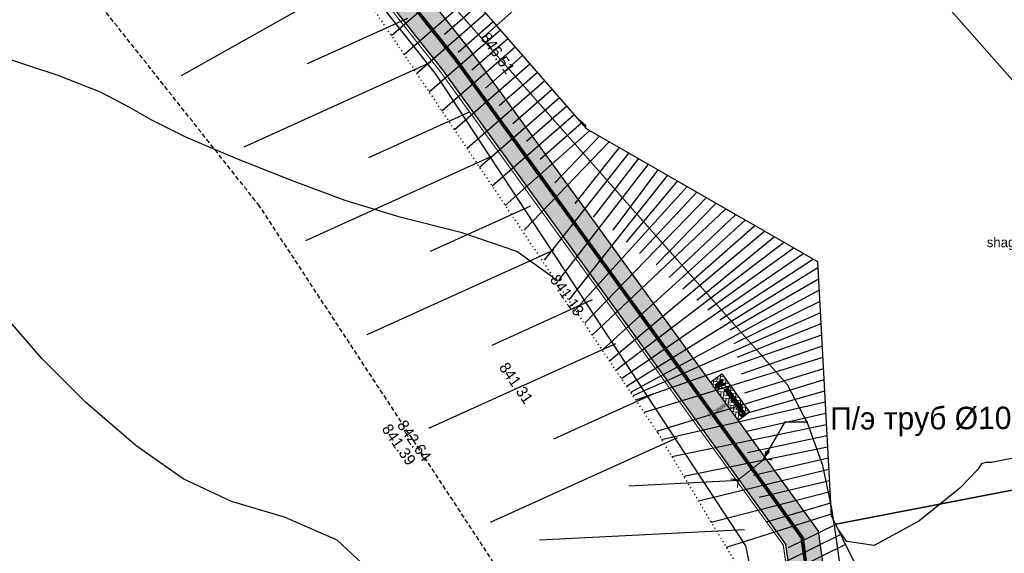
# Model space of a CAD drawing. Header units: millimetres. Extents: x 405709 to 406552, y 4254722 to 4255885.
# Tile 36 of 48: x 406001 to 406089, y 4255400 to 4255448. Entities that reach past the tile are written whole.
import ezdxf
from ezdxf import colors
from ezdxf.entities.mleader import LeaderData, LeaderLine
from ezdxf.math import Vec2, Vec3

# ---------------------------------------------------------------- set-up
doc = ezdxf.new("R2010")
doc.units = ezdxf.units.MM
doc.header["$LTSCALE"] = 0.5
for name, pattern in [('ACAD_ISO09W100', [45, 24, -3, 6, -3, 6, -3]), ('CONTI', [0]), ('Контура низ откосов  Штриховая 0.1-0.5 - - - - - - -', [0.6, 0.1, -0.5]), ('Штриховая 1 к 2', [3, 2, -1])]:
    doc.linetypes.add(name, pattern=pattern)
for name, color, linetype in [('(007) Здания', 7, 'Continuous'), ('(028) Гидротехн.', 7, 'Continuous'), ('(031) Горизонтали', 42, 'Continuous'), ('(037) Контуры', 7, 'Continuous'), ('PI_OTDEFAULT', 172, 'CONTI'), ('PLEPO', 8, 'Continuous')]:
    doc.layers.add(name, color=color, linetype=linetype)
doc.layers.add('.', color=7, linetype='Continuous', lineweight=15)
doc.layers.add('OBORUDOVANIE', color=251, linetype='Continuous', lineweight=5)
doc.styles.add('BM-431', font='txt')
doc.styles.add('IndorSoft_Drafting_type_A_00CC', font='IndorSoftDraftingTypeA.ttf', dxfattribs={"height": 0.2})
doc.linetypes.add('ограждение2', pattern='A,6.35,-2.54,[132,ltypeshp.shx,S=2.54,R=0,X=-2.54,Y=0],-2.54,25.4', length=36.83)

# ---------------------------------------------------------------- blocks, each defined once
blk = doc.blocks.new('*U24')
at = {"layer": '(028) Гидротехн.', "color": 5, "ltscale": 10}
for points in [[(1.848, -0.175), (4.679, 17.888)], [(6.258, -0.6), (7.779, 9.103)]]:
    blk.add_lwpolyline(points, dxfattribs=at)
blk = doc.blocks.new('*U25')
at = {"color": 0, "linetype": 'ByBlock', "lineweight": -2, "transparency": 16777216}
for p, rotation in [((406032.318, 4255450.373), 128.3704869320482), ((406038.476, 4255442.497), 123.2902412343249), ((406043.965, 4255434.138), 123.2902412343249), ((406049.453, 4255425.779), 123.2902412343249), ((406054.942, 4255417.42), 123.2902412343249), ((406060.431, 4255409.061), 123.2902412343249), ((406065.771, 4255400.64), 101.808184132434)]:
    blk.add_blockref('*U24', p, dxfattribs=dict(at, rotation=rotation))
blk = doc.blocks.new('вааоолшаеолеашл')
at = {"color": 5, "const_width": 0.1}
for points in [[(405817.731, 4255730.33), (405817.24, 4255729.839), (405816.75, 4255730.33)], [(405817.24, 4255729.839), (405817.24, 4255726.839)], [(405817.731, 4255726.348), (405817.24, 4255726.839), (405816.75, 4255726.348)]]:
    blk.add_lwpolyline(points, dxfattribs=at)
blk = doc.blocks.new('парпорпо')
at = {"layer": 'PLEPO', "color": 0}
for p, q in [((13253, -118, -454), (13733, -118, -454)), ((13253, -144, -454), (13624, -144, -454)), ((13253, -690, -454), (13647, -690, -454)), ((13253, -715, -454), (13812, -715, -454)), ((13285, -99, -454), (13780, -99, -454)), ((13285, -734, -454), (13780, -734, -454)), ((13331, -161, -454), (13331, -192, -454)), ((13331, -161, -454), (13444, -161, -454)), ((13331, -192, -454), (13444, -192, -454)), ((13331, -673, -454), (13331, -641, -454)), ((13331, -641, -454), (13444, -641, -454)), ((13331, -673, -454), (13444, -673, -454)), ((13444, -161, -454), (13444, -192, -454)), ((13444, -164, -454), (13589, -164, -454)), ((13444, -189, -454), (13565, -189, -454)), ((13444, -673, -454), (13444, -641, -454)), ((13444, -645, -454), (13567, -645, -454)), ((13444, -670, -454), (13603, -670, -454)), ((13477, -189, -454), (13457, -420, -454)), ((13457, -420, -454), (13477, -645, -454)), ((13507, -144, -454), (13507, -164, -454)), ((13507, -670, -454), (13507, -690, -454)), ((13532, -144, -454), (13532, -164, -454)), ((13532, -670, -454), (13532, -690, -454)), ((13555, -189, -454), (13554, -202, -454)), ((13554, -636, -454), (13555, -645, -454)), ((13610, -676, -454), (13611, -676, -454)), ((13610, -676, -454), (13610, -676, -454)), ((13684, -202, -454), (13916, -202, -454)), ((13707, -632, -454), (13916, -632, -454)), ((13813, -157, -454), (13916, -157, -454)), ((13862, -676, -454), (13916, -676, -454)), ((13916, -157, -454), (13916, -202, -454)), ((13916, -164, -454), (14315, -164, -454)), ((13916, -189, -454), (14234, -189, -454)), ((13916, -676, -454), (13916, -632, -454)), ((13916, -645, -454), (14234, -645, -454)), ((13916, -670, -454), (14315, -670, -454)), ((13997, -362, -454), (13997, -362, -454)), ((13997, -362, -454), (13999, -472, -454)), ((14003, -189, -454), (14001, -250, -454)), ((14001, -561, -454), (14003, -645, -454)), ((14236, -189, -454), (14236, -255, -454)), ((14236, -334, -454), (14236, -352, -454)), ((14236, -352, -454), (14363, -352, -454)), ((14236, -496, -454), (14236, -482, -454)), ((14236, -482, -454), (14363, -482, -454)), ((14236, -645, -454), (14236, -567, -454)), ((14313, -189, -454), (14361, -189, -454)), ((14313, -645, -454), (14361, -645, -454)), ((14315, -164, -454), (14315, -189, -454)), ((14315, -670, -454), (14315, -645, -454)), ((14361, -189, -454), (14361, -259, -454)), ((14361, -328, -454), (14361, -352, -454)), ((14361, -501, -454), (14361, -482, -454)), ((14361, -645, -454), (14361, -573, -454))]:
    blk.add_line(p, q, dxfattribs=at)
at = {"layer": 'PLEPO', "color": 0, "elevation": -454}
blk.add_lwpolyline([(13477, -291), (13475, -541), (13500, -589), (13541, -627), (13595, -664), (13621, -684), (13669, -695), (13747, -701), (13795, -712), (13836, -724), (13873, -710), (13881, -695), (13853, -667), (13827, -658), (13778, -661), (13730, -647), (13689, -621), (13667, -598), (13724, -592), (13775, -584), (13859, -575), (13936, -569), (13956, -558), (14028, -564), (14096, -566), (14191, -569), (14262, -566), (14300, -555), (14328, -569), (14349, -575), (14395, -569), (14418, -538), (14420, -515), (14406, -501), (14349, -501), (14305, -503), (14274, -506), (14211, -489), (14131, -478), (14030, -480), (13979, -466), (13919, -449), (13804, -417), (13910, -397), (14002, -360), (14045, -352), (14139, -357), (14257, -329), (14305, -329), (14337, -334), (14372, -326), (14412, -309), (14412, -289), (14389, -260), (14303, -257), (14251, -263), (14245, -254), (14176, -257), (14099, -254), (14065, -248), (14019, -257), (13956, -231), (13876, -231), (13798, -234), (13735, -234), (13687, -237), (13672, -223), (13695, -183), (13750, -165), (13818, -157), (13876, -151), (13876, -128), (13853, -114), (13827, -97), (13787, -94), (13724, -122), (13652, -128), (13586, -165), (13515, -246), (13500, -263)], close=True, dxfattribs=at)
for points in [[(13563, -346), (13532, -354), (13500, -383), (13486, -426), (13515, -466), (13543, -483), (13569, -489), (13586, -503), (13621, -498), (13638, -492), (13661, -486), (13692, -480), (13707, -463), (13718, -435), (13724, -426), (13744, -415), (13721, -403), (13721, -380), (13707, -363), (13672, -352), (13644, -349), (13632, -349), (13621, -334), (13575, -331), (13572, -340)], [(13721, -460), (13712, -509), (13678, -564), (13632, -595)], [(13672, -263), (13692, -286), (13707, -317), (13724, -349), (13724, -380)]]:
    blk.add_lwpolyline(points, dxfattribs=at)
at = {"layer": 'PLEPO', "color": 0}
for centre in [(13253, -131, -454), (13253, -703, -454)]:
    blk.add_arc(centre, 12.7, 90, 270, dxfattribs=at)
blk = doc.blocks.new('апрапр')
at = {"layer": 'OBORUDOVANIE', "color": 168, "lineweight": 5}
for p, q in [((-342350, 27223), (-335150, 27223)), ((-342350, 26803), (-335150, 26803)), ((-342350, 26683), (-335150, 26683)), ((-342350, 26263), (-335150, 26263)), ((-342350, 26143), (-335150, 26143)), ((-342350, 25723), (-335150, 25723)), ((-342350, 25603), (-335150, 25603)), ((-327650, 27223), (-334850, 27223)), ((-327650, 26803), (-334850, 26803)), ((-327650, 26683), (-334850, 26683)), ((-327650, 26263), (-334850, 26263)), ((-327650, 26143), (-334850, 26143)), ((-327650, 25723), (-334850, 25723)), ((-327650, 25603), (-334850, 25603)), ((-342350, 25183), (-335150, 25183)), ((-342350, 25063), (-335150, 25063)), ((-342350, 24643), (-335150, 24643)), ((-327650, 25183), (-334850, 25183)), ((-327650, 25063), (-334850, 25063)), ((-327650, 24643), (-334850, 24643))]:
    blk.add_line(p, q, dxfattribs=at)
for points in [[(-342650, 27523), (-342680, 27523, 0.4142136), (-342800, 27403), (-342800, 24463, 0.4142136), (-342680, 24343), (-342650, 24343)], [(-342200, 27223), (-342200, 27403, 0.4142136), (-342320, 27523), (-342350, 27523)], [(-335150, 27523), (-335180, 27523, 0.4142136), (-335300, 27403), (-335300, 27223)], [(-334700, 27223), (-334700, 27403, 0.4142136), (-334820, 27523), (-334850, 27523)], [(-327650, 27523), (-327680, 27523, 0.4142136), (-327800, 27403), (-327800, 27223)], [(-327350, 24343), (-327320, 24343, 0.4142136), (-327200, 24463), (-327200, 27403, 0.4142136), (-327320, 27523), (-327350, 27523)], [(-342350, 24343), (-342320, 24343, 0.4142136), (-342200, 24463), (-342200, 24643)], [(-335300, 24643), (-335300, 24463, 0.4142136), (-335180, 24343), (-335150, 24343)], [(-334850, 24343), (-334820, 24343, 0.4142136), (-334700, 24463), (-334700, 24643)], [(-327800, 24643), (-327800, 24463, 0.4142136), (-327680, 24343), (-327650, 24343)]]:
    blk.add_lwpolyline(points, format="xyb", dxfattribs=at)
at = {"layer": 'OBORUDOVANIE', "color": 5, "lineweight": 15}
for points in [[(-342650, 27708), (-342650, 24158)], [(-342350, 24158), (-342350, 27708)], [(-335150, 27708), (-335150, 24158)], [(-334850, 24158), (-334850, 27708)], [(-327650, 27708), (-327650, 24158)], [(-327350, 24158), (-327350, 27708)]]:
    blk.add_lwpolyline(points, dxfattribs=at)
at = {"layer": 'OBORUDOVANIE', "color": 168, "lineweight": 5}
for points in [[(-342200, 26683), (-342200, 26803)], [(-342200, 26143), (-342200, 26263)], [(-342200, 25603), (-342200, 25723)], [(-335300, 26803), (-335300, 26683)], [(-335300, 26263), (-335300, 26143)], [(-335300, 25723), (-335300, 25603)], [(-334700, 26683), (-334700, 26803)], [(-334700, 26143), (-334700, 26263)], [(-334700, 25603), (-334700, 25723)], [(-327800, 26803), (-327800, 26683)], [(-327800, 26263), (-327800, 26143)], [(-327800, 25723), (-327800, 25603)], [(-342200, 25063), (-342200, 25183)], [(-335300, 25183), (-335300, 25063)], [(-334700, 25063), (-334700, 25183)], [(-327800, 25183), (-327800, 25063)]]:
    blk.add_lwpolyline(points, dxfattribs=at)
at = {"layer": 'OBORUDOVANIE', "color": 5, "lineweight": 15}
for centre, start, end in [((-342500, 27708), 0, 180), ((-335000, 27708), 0, 180), ((-327500, 27708), 0, 180), ((-342500, 24158), 180, 0), ((-335000, 24158), 180, 0), ((-327500, 24158), 180, 0)]:
    blk.add_arc(centre, 150, start, end, dxfattribs=at)
blk = doc.blocks.new('4')
at = {"color": 41, "true_color": 0xffd966, "const_width": 0.1}
blk.add_lwpolyline([(29483.69, 3308.67), (29483.69, 3311.67), (29480.69, 3311.67), (29480.69, 3308.67)], close=True, dxfattribs=at)
at = {"color": 41, "true_color": 0xffd966, "const_width": 0.05}
for points in [[(29481.04, 3311.42, 1), (29480.84, 3311.42, 1)], [(29480.94, 3310.7, 1), (29480.94, 3310.9, 1)], [(29480.94, 3310.07, 1), (29480.94, 3310.27, 1)], [(29480.94, 3309.45, 1), (29480.94, 3309.65, 1)], [(29480.94, 3308.82, 1), (29480.94, 3309.02, 1)], [(29481.67, 3311.42, 1), (29481.47, 3311.42, 1)], [(29481.57, 3310.7, 1), (29481.57, 3310.9, 1)], [(29481.57, 3310.07, 1), (29481.57, 3310.27, 1)], [(29481.57, 3309.45, 1), (29481.57, 3309.65, 1)], [(29481.57, 3308.82, 1), (29481.57, 3309.02, 1)], [(29482.29, 3311.42, 1), (29482.09, 3311.42, 1)], [(29482.19, 3310.7, 1), (29482.19, 3310.9, 1)], [(29482.19, 3310.07, 1), (29482.19, 3310.27, 1)], [(29482.19, 3309.45, 1), (29482.19, 3309.65, 1)], [(29482.19, 3308.82, 1), (29482.19, 3309.02, 1)], [(29482.92, 3311.42, 1), (29482.72, 3311.42, 1)], [(29482.82, 3310.7, 1), (29482.82, 3310.9, 1)], [(29482.82, 3310.07, 1), (29482.82, 3310.27, 1)], [(29482.82, 3309.45, 1), (29482.82, 3309.65, 1)], [(29482.82, 3308.82, 1), (29482.82, 3309.02, 1)], [(29483.54, 3311.42, 1), (29483.34, 3311.42, 1)], [(29483.44, 3310.7, 1), (29483.44, 3310.9, 1)], [(29483.44, 3310.07, 1), (29483.44, 3310.27, 1)], [(29483.44, 3309.45, 1), (29483.44, 3309.65, 1)], [(29483.44, 3308.82, 1), (29483.44, 3309.02, 1)]]:
    blk.add_lwpolyline(points, format="xyb", close=True, dxfattribs=at)
blk = doc.blocks.new('2')
at = {"color": 41, "true_color": 0xffd966, "const_width": 0.1}
blk.add_lwpolyline([(29473.69, 3307.14), (29473.69, 3310.14), (29470.69, 3310.14), (29470.69, 3307.14)], close=True, dxfattribs=at)
for points in [[(29473.42, 3309.84), (29470.97, 3309.84, 1), (29470.97, 3309.59), (29473.42, 3309.59, 1)], [(29473.42, 3309.3), (29470.97, 3309.3, 1), (29470.97, 3309.05), (29473.42, 3309.05, 1)], [(29473.42, 3308.76), (29470.97, 3308.76, 1), (29470.97, 3308.51), (29473.42, 3308.51, 1)], [(29473.42, 3308.22), (29470.97, 3308.22, 1), (29470.97, 3307.97), (29473.42, 3307.97, 1)], [(29473.42, 3307.68), (29470.97, 3307.68, 1), (29470.97, 3307.43), (29473.42, 3307.43, 1)]]:
    blk.add_lwpolyline(points, format="xyb", close=True, dxfattribs=at)
blk = doc.blocks.new('A$C7e9ce9f0')
at = {"layer": '.', "transparency": 33554687}
h = blk.add_hatch(dxfattribs=at)
h.set_pattern_fill('AR-HBONE', color=30, scale=0.05)
h.paths.add_polyline_path([(0, 24), (80, 24), (80, 0), (0, 0)])
at = {"layer": '.', "linetype": 'Continuous'}
h = blk.add_hatch(dxfattribs=at)
h.set_pattern_fill('ANSI31', color=256, scale=1.32)
h.set_pattern_definition([(45, (-15689.74616, 467.92073), (-0.1166726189, 0.1166726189), [])])
h.paths.add_polyline_path([(77.1, 12.6, 1), (69.1, 12.6)])
at = {"layer": '(007) Здания', "linetype": 'Continuous'}
for points in [[(68.5, 8), (77.7, 8), (77.7, 17.2), (68.5, 17.2)], [(69.1, 8.7), (77.1, 8.7), (77.1, 16.6), (69.1, 16.6)]]:
    blk.add_lwpolyline(points, close=True, dxfattribs=at)
for points in [[(69.1, 16.6), (70.3, 15.4)], [(69.9, 15), (69.1, 16.6)], [(69.6, 14.6), (69.1, 16.6)], [(69.4, 14.2), (69.1, 16.6)], [(69.3, 13.8), (69.1, 16.6)], [(70.7, 15.8), (69.1, 16.6)], [(71.2, 16.1), (69.1, 16.6)], [(71.6, 16.3), (69.1, 16.6)], [(71.9, 16.4), (69.1, 16.6)], [(69.1, 12.6), (77.1, 12.6)], [(69.3, 11.5), (69.1, 8.7)], [(69.4, 11.1), (69.1, 8.7)], [(69.6, 10.7), (69.1, 8.7)], [(69.9, 10.3), (69.1, 8.7)], [(69.1, 8.7), (70.3, 9.8)], [(70.7, 9.5), (69.1, 8.7)], [(71.2, 9.2), (69.1, 8.7)], [(71.6, 9), (69.1, 8.7)], [(71.9, 8.8), (69.1, 8.7)], [(74.3, 16.4), (77.1, 16.6)], [(74.3, 8.8), (77.1, 8.7)], [(74.6, 16.3), (77.1, 16.6)], [(74.6, 9), (77.1, 8.7)], [(75, 16.1), (77.1, 16.6)], [(75, 9.2), (77.1, 8.7)], [(75.5, 15.8), (77.1, 16.6)], [(75.5, 9.5), (77.1, 8.7)], [(77.1, 16.6), (75.9, 15.4)], [(77.1, 8.7), (75.9, 9.8)], [(76.3, 15), (77.1, 16.6)], [(76.3, 10.3), (77.1, 8.7)], [(76.5, 14.6), (77.1, 16.6)], [(76.5, 10.7), (77.1, 8.7)], [(76.7, 14.2), (77.1, 16.6)], [(76.7, 11.1), (77.1, 8.7)], [(76.9, 13.8), (77.1, 16.6)], [(76.9, 11.5), (77.1, 8.7)]]:
    blk.add_lwpolyline(points, dxfattribs=at)
blk.add_circle((73.1, 12.6), 3.96, dxfattribs=at)
at = {"color": 1, "linetype": 'Continuous'}
blk.add_lwpolyline([(0, 0), (0, 24), (80, 24), (80, 0)], dxfattribs=at)
at = {"layer": '(007) Здания', "linetype": 'Continuous', "xscale": 0.0140625, "yscale": 0.0140625, "zscale": 0.0140625, "rotation": 270}
blk.add_blockref('парпорпо', (18.2, 205.8, 6.4), dxfattribs=at)
at = {"xscale": 2, "yscale": 2, "zscale": 2, "rotation": 89.99999999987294}
for name, p in [('4', (6663.1, -58960.5)), ('2', (6663, -58946.5)), ('4', (6669.1, -58960.5)), ('2', (6663, -58952.5)), ('2', (6663, -58958.5)), ('4', (6663.1, -58990.5)), ('4', (6663.1, -58996.5)), ('2', (6663, -58964.5)), ('4', (6669.1, -58990.5)), ('4', (6669.1, -58996.5))]:
    blk.add_blockref(name, p, dxfattribs=at)
at = {"layer": 'OBORUDOVANIE', "color": 2, "lineweight": 9, "xscale": 0.00264, "yscale": 0.00264, "zscale": 0.00264}
blk.add_blockref('апрапр', (930.1, -53.3), dxfattribs=at)
blk = doc.blocks.new('*U154')
at = {"xscale": 0.1049999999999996, "yscale": 0.1049999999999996, "zscale": 0.1049999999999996, "rotation": 179.9999999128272}
blk.add_blockref('2', (3094.738, 347.407), dxfattribs=at)
blk = doc.blocks.new('*U155')
at = {"color": 0, "linetype": 'ByBlock', "lineweight": -2, "transparency": 16777216}
for p, rotation in [((406036.944, 4255448.075), 308.3704869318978), ((406037.143, 4255447.824), 308.3704869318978), ((406037.341, 4255447.573), 308.3704869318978), ((406037.54, 4255447.322), 308.3704869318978), ((406037.739, 4255447.071), 308.3704869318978), ((406037.937, 4255446.82), 308.3704869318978), ((406038.136, 4255446.569), 308.3704869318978), ((406038.334, 4255446.319), 308.3704869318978), ((406038.533, 4255446.068), 308.3704869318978), ((406038.732, 4255445.817), 308.3704869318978), ((406038.93, 4255445.566), 308.3704869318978), ((406039.129, 4255445.315), 308.3704869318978), ((406039.328, 4255445.064), 308.3704869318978), ((406039.526, 4255444.813), 308.3704869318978), ((406039.725, 4255444.562), 308.3704869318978), ((406039.919, 4255444.308), 305.9145551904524), ((406040.107, 4255444.049), 305.9145551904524), ((406040.295, 4255443.79), 305.9145551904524), ((406040.482, 4255443.531), 305.9145551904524), ((406040.67, 4255443.272), 305.9145551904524), ((406040.858, 4255443.012), 305.9145551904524), ((406041.046, 4255442.753), 305.9145551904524), ((406041.233, 4255442.494), 305.9145551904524), ((406041.421, 4255442.235), 305.9145551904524), ((406041.609, 4255441.976), 305.9145551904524), ((406041.796, 4255441.717), 305.9145551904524), ((406041.984, 4255441.457), 305.9145551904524), ((406042.172, 4255441.198), 305.9145551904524), ((406042.36, 4255440.939), 305.9145551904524), ((406042.547, 4255440.68), 305.9145551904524), ((406042.735, 4255440.421), 305.9145551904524), ((406042.923, 4255440.162), 305.9145551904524), ((406043.11, 4255439.902), 305.9145551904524), ((406043.298, 4255439.643), 305.9145551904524), ((406043.486, 4255439.384), 305.9145551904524), ((406043.673, 4255439.125), 305.9145551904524), ((406043.861, 4255438.866), 305.9145551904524), ((406044.049, 4255438.607), 305.9145551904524), ((406044.237, 4255438.347), 305.9145551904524), ((406044.424, 4255438.088), 305.9145551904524), ((406044.612, 4255437.829), 305.9145551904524), ((406044.8, 4255437.57), 305.9145551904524), ((406044.987, 4255437.311), 305.9145551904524), ((406045.175, 4255437.052), 305.9145551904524), ((406045.363, 4255436.792), 305.9145551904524), ((406045.551, 4255436.533), 305.9145551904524), ((406045.738, 4255436.274), 305.9145551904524), ((406045.926, 4255436.015), 305.9145551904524), ((406046.114, 4255435.756), 305.9145551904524), ((406046.301, 4255435.497), 305.9145551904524), ((406046.489, 4255435.237), 305.9145551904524), ((406046.677, 4255434.978), 305.9145551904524), ((406046.864, 4255434.719), 305.9145551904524), ((406047.052, 4255434.46), 305.9145551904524), ((406047.24, 4255434.201), 305.9145551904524), ((406047.428, 4255433.942), 305.9145551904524), ((406047.615, 4255433.682), 305.9145551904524), ((406047.803, 4255433.423), 305.9145551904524), ((406047.991, 4255433.164), 305.9145551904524), ((406048.178, 4255432.905), 305.9145551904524), ((406048.366, 4255432.646), 305.9145551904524), ((406048.554, 4255432.387), 305.9145551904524), ((406048.741, 4255432.127), 305.9145551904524), ((406048.929, 4255431.868), 305.9145551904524), ((406049.117, 4255431.609), 305.9145551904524), ((406049.305, 4255431.35), 305.9145551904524), ((406049.492, 4255431.091), 305.9145551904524), ((406049.68, 4255430.832), 305.9145551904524), ((406049.868, 4255430.572), 305.9145551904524), ((406050.055, 4255430.313), 305.9145551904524), ((406050.243, 4255430.054), 305.9145551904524), ((406050.431, 4255429.795), 305.9145551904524), ((406050.619, 4255429.536), 305.9145551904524), ((406050.806, 4255429.277), 305.9145551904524), ((406050.994, 4255429.017), 305.9145551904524), ((406051.182, 4255428.758), 305.9145551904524), ((406051.369, 4255428.499), 305.9145551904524), ((406051.557, 4255428.24), 305.9145551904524), ((406051.745, 4255427.981), 305.9145551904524), ((406051.932, 4255427.722), 305.9145551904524), ((406052.12, 4255427.462), 305.9145551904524), ((406052.308, 4255427.203), 305.9145551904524), ((406052.496, 4255426.944), 305.9145551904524), ((406052.683, 4255426.685), 305.9145551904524), ((406052.871, 4255426.426), 305.9145551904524), ((406053.059, 4255426.167), 305.9145551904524), ((406053.246, 4255425.908), 305.9145551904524), ((406053.434, 4255425.648), 305.9145551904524), ((406053.622, 4255425.389), 305.9145551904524), ((406053.81, 4255425.13), 305.9145551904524), ((406053.997, 4255424.871), 305.9145551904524), ((406054.185, 4255424.612), 305.9145551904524), ((406054.373, 4255424.353), 305.9145551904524), ((406054.56, 4255424.093), 305.9145551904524), ((406054.748, 4255423.834), 305.9145551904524), ((406054.936, 4255423.575), 305.9145551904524), ((406055.123, 4255423.316), 305.9145551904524), ((406055.311, 4255423.057), 305.9145551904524), ((406055.499, 4255422.798), 305.9145551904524), ((406055.687, 4255422.538), 305.9145551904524), ((406055.874, 4255422.279), 305.9145551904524), ((406056.062, 4255422.02), 305.9145551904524), ((406056.25, 4255421.761), 305.9145551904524), ((406056.437, 4255421.502), 305.9145551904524), ((406056.625, 4255421.243), 305.9145551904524), ((406056.813, 4255420.983), 305.9145551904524), ((406057.001, 4255420.724), 305.9145551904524), ((406057.188, 4255420.465), 305.9145551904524), ((406057.376, 4255420.206), 305.9145551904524), ((406057.564, 4255419.947), 305.9145551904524), ((406057.751, 4255419.688), 305.9145551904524), ((406057.939, 4255419.428), 305.9145551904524), ((406058.127, 4255419.169), 305.9145551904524), ((406058.314, 4255418.91), 305.9145551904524), ((406058.502, 4255418.651), 305.9145551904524), ((406058.69, 4255418.392), 305.9145551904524), ((406058.878, 4255418.133), 305.9145551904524), ((406059.065, 4255417.873), 305.9145551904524), ((406059.253, 4255417.614), 305.9145551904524), ((406059.441, 4255417.355), 305.9145551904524), ((406059.628, 4255417.096), 305.9145551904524), ((406059.816, 4255416.837), 305.9145551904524), ((406060.004, 4255416.578), 305.9145551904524), ((406060.191, 4255416.318), 305.9145551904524), ((406060.379, 4255416.059), 305.9145551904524), ((406060.567, 4255415.8), 305.9145551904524), ((406060.755, 4255415.541), 305.9145551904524), ((406060.942, 4255415.282), 305.9145551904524), ((406061.13, 4255415.023), 305.9145551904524), ((406061.318, 4255414.763), 305.9145551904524), ((406061.505, 4255414.504), 305.9145551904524), ((406061.693, 4255414.245), 305.9145551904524), ((406061.881, 4255413.986), 305.9145551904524), ((406062.069, 4255413.727), 305.9145551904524), ((406062.256, 4255413.468), 305.9145551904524), ((406062.444, 4255413.208), 305.9145551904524), ((406062.632, 4255412.949), 305.9145551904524), ((406062.819, 4255412.69), 305.9145551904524), ((406063.007, 4255412.431), 305.9145551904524), ((406063.195, 4255412.172), 305.9145551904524), ((406063.382, 4255411.913), 305.9145551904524), ((406063.57, 4255411.653), 305.9145551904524), ((406063.758, 4255411.394), 305.9145551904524), ((406063.946, 4255411.135), 305.9145551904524), ((406064.133, 4255410.876), 305.9145551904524), ((406064.321, 4255410.617), 305.9145551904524), ((406064.509, 4255410.358), 305.9145551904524), ((406064.696, 4255410.098), 305.9145551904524), ((406064.884, 4255409.839), 305.9145551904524), ((406065.072, 4255409.58), 305.9145551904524), ((406065.26, 4255409.321), 305.9145551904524), ((406065.447, 4255409.062), 305.9145551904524), ((406065.635, 4255408.803), 305.9145551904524), ((406065.823, 4255408.543), 305.9145551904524), ((406066.01, 4255408.284), 305.9145551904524), ((406066.198, 4255408.025), 305.9145551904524), ((406066.386, 4255407.766), 305.9145551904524), ((406066.573, 4255407.507), 305.9145551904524), ((406066.761, 4255407.248), 305.9145551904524), ((406066.949, 4255406.988), 305.9145551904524), ((406067.137, 4255406.729), 305.9145551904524), ((406067.324, 4255406.47), 305.9145551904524), ((406067.512, 4255406.211), 305.9145551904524), ((406067.7, 4255405.952), 305.9145551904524), ((406067.887, 4255405.693), 305.9145551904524), ((406068.075, 4255405.433), 305.9145551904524), ((406068.263, 4255405.174), 305.9145551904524), ((406068.451, 4255404.915), 305.9145551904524), ((406068.638, 4255404.656), 305.9145551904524), ((406068.826, 4255404.397), 305.9145551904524), ((406069.014, 4255404.138), 305.9145551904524), ((406069.201, 4255403.878), 305.9145551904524), ((406069.389, 4255403.619), 305.9145551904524), ((406069.577, 4255403.36), 305.9145551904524), ((406069.764, 4255403.101), 305.9145551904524), ((406069.952, 4255402.842), 305.9145551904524), ((406070.14, 4255402.583), 305.9145551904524), ((406070.328, 4255402.323), 305.9145551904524), ((406070.515, 4255402.064), 305.9145551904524), ((406070.703, 4255401.805), 305.9145551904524), ((406070.749, 4255401.489), 277.9650598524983), ((406070.793, 4255401.172), 277.9650598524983), ((406070.838, 4255400.855), 277.9650598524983), ((406070.882, 4255400.538), 277.9650598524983)]:
    blk.add_blockref('*U154', p, dxfattribs=dict(at, rotation=rotation))

msp = doc.modelspace()

# ---------------------------------------------------------------- hatches: boundary and pattern name
at = {"transparency": 33554687}
h = msp.add_hatch(dxfattribs=at)
h.set_pattern_fill('AR-HBONE', color=30, scale=0.005)
edge = h.paths.add_edge_path()
edge.add_line((406386.605, 4254899.202), (406388.733, 4254901.316))
edge.add_line((406182.571, 4255117.635), (406215.733, 4255080.214))
edge.add_line((406215.733, 4255080.214), (406248.837, 4255042.859))
edge.add_line((406248.837, 4255042.859), (406283.046, 4255007.734))
edge.add_line((406283.046, 4255007.734), (406318.267, 4254972.27))
edge.add_line((406318.267, 4254972.27), (406353.5, 4254936.793))
edge.add_line((406353.5, 4254936.793), (406388.733, 4254901.316))
edge.add_line((406388.733, 4254901.316), (406387.77, 4254900.359))
edge.add_line((406180.326, 4255115.645), (406213.488, 4255078.225))
edge.add_line((406213.488, 4255078.225), (406246.638, 4255040.816))
edge.add_line((406246.638, 4255040.816), (406280.907, 4255005.631))
edge.add_line((406280.907, 4255005.631), (406316.138, 4254970.156))
edge.add_line((406316.138, 4254970.156), (406351.372, 4254934.679))
edge.add_line((406351.372, 4254934.679), (406386.605, 4254899.202))
edge.add_line((406386.605, 4254899.202), (406386.921, 4254899.516))
edge.add_line((406182.571, 4255117.635), (406157.361, 4255152.307))
edge.add_line((406157.361, 4255152.307), (406147.036, 4255171.925))
edge.add_line((406147.036, 4255171.925), (406133.069, 4255198.46))
edge.add_line((406133.069, 4255198.46), (406131.101, 4255203.63))
edge.add_line((406131.101, 4255203.63), (406113.309, 4255250.394))
edge.add_line((406113.309, 4255250.394), (406102.625, 4255278.476))
edge.add_line((406102.625, 4255278.476), (406096.599, 4255297.625))
edge.add_line((406096.599, 4255297.625), (406081.876, 4255347.096))
edge.add_line((406081.876, 4255347.096), (406078.091, 4255359.836))
edge.add_line((406078.091, 4255359.836), (406072.139, 4255402.38))
edge.add_line((406072.139, 4255402.38), (406041.044, 4255445.313))
edge.add_line((406041.044, 4255445.313), (405903.099, 4255619.54))
edge.add_line((405903.099, 4255619.54), (405828.481, 4255714.884))
edge.add_line((405828.481, 4255714.884), (405791.314, 4255762.15))
edge.add_line((405788.956, 4255760.296), (405791.314, 4255762.15))
edge.add_line((405826.12, 4255713.033), (405788.956, 4255760.296))
edge.add_line((405900.742, 4255617.684), (405826.12, 4255713.033))
edge.add_line((406038.652, 4255443.501), (405900.742, 4255617.684))
edge.add_line((406069.271, 4255401.225), (406038.652, 4255443.501))
edge.add_line((406075.152, 4255359.198), (406069.271, 4255401.225))
edge.add_line((406079, 4255346.24), (406075.152, 4255359.198))
edge.add_line((406093.73, 4255296.746), (406079, 4255346.24))
edge.add_line((406099.789, 4255277.491), (406093.73, 4255296.746))
edge.add_line((406110.505, 4255249.327), (406099.789, 4255277.491))
edge.add_line((406128.297, 4255202.562), (406110.505, 4255249.327))
edge.add_line((406130.33, 4255197.223), (406128.297, 4255202.562))
edge.add_line((406144.381, 4255170.527), (406130.33, 4255197.223))
edge.add_line((406154.815, 4255150.702), (406144.381, 4255170.527))
edge.add_line((406180.326, 4255115.645), (406154.815, 4255150.702))

# ---------------------------------------------------------------- linework, layer by layer
at = {"layer": '(007) Здания', "color": 5, "linetype": 'Штриховая 1 к 2', "ltscale": 0.4}
msp.add_lwpolyline([(406165.116, 4255102.166), (406164.567, 4255102.785), (406137.838, 4255139.517), (406126.823, 4255160.444), (406112.289, 4255188.06), (406109.886, 4255194.369), (406092.093, 4255241.139), (406081.197, 4255269.775), (406074.946, 4255289.639), (406060.178, 4255339.262), (406056.118, 4255352.932), (406047.835, 4255392.551), (406022.366, 4255431.339), (405884.89, 4255604.974), (405810.25, 4255700.345), (405773.098, 4255747.593)], dxfattribs=at)
at = {"layer": '(007) Здания'}
msp.add_lwpolyline([(405853.167, 4255681.369), (405869.407, 4255662.639), (405879.357, 4255658.449), (405888.397, 4255646.519), (405889.197, 4255641.519), (405886.237, 4255637.599), (405894.277, 4255629.069), (405916.767, 4255600.979), (405939.557, 4255571.709), (405961.487, 4255548.579), (406035.597, 4255456.459), (406051.477, 4255438.249), (406072.087, 4255426.409), (406073.307, 4255403.779), (406104.827, 4255339.749)], dxfattribs=at)
at = {"layer": '(007) Здания', "color": 1, "linetype": 'Continuous', "elevation": 611.801}
for points in [[(405963.028, 4255537.381), (405963.035, 4255537.366), (405972.412, 4255525.364), (406042.185, 4255446.282), (406066.88, 4255468.168), (405997.811, 4255546.46), (405988.458, 4255558.438), (405988.381, 4255558.54)], [(406042.185, 4255446.274), (406066.88, 4255468.168), (406067.221, 4255467.781), (406095.724, 4255435.468), (406098.735, 4255430.636), (406101.289, 4255425.551), (406103.361, 4255420.26), (406104.945, 4255414.796), (406106.017, 4255409.22), (406073.573, 4255402.957), (406073.37, 4255404.39), (406072.559, 4255408.228), (406071.229, 4255411.923), (406069.419, 4255415.414), (406042.24, 4255446.219)], [(406106.017, 4255409.212), (406073.573, 4255402.95), (406073.572, 4255402.942), (406073.572, 4255402.918), (406079.561, 4255360.155), (406083.313, 4255347.532), (406115.159, 4255356.216), (406111.898, 4255367.185)]]:
    msp.add_lwpolyline(points, close=True, dxfattribs=at)
at = {"layer": '(028) Гидротехн.', "color": 5, "ltscale": 10}
msp.add_lwpolyline([(406179.802, 4255115.181), (406179.78, 4255115.206), (406154.22, 4255150.331), (406143.761, 4255170.201), (406129.691, 4255196.935), (406127.643, 4255202.313), (406109.851, 4255249.078), (406099.128, 4255277.262), (406093.061, 4255296.541), (406078.329, 4255346.041), (406074.466, 4255359.049), (406065.682, 4255401.064), (406038.094, 4255443.079), (405900.192, 4255617.251), (405825.569, 4255712.601), (405788.406, 4255759.863)], dxfattribs=at)
at = {"layer": '(031) Горизонтали'}
for points in [[(406048.752, 4255424.679, 603), (406048.447, 4255425.039, 603), (406045.277, 4255427.299, 603), (406040.417, 4255428.969, 603), (406034.977, 4255430.329, 603), (406030.007, 4255431.839, 603), (406025.207, 4255433.609, 603), (406020.187, 4255435.599, 603), (406015.797, 4255437.489, 603), (406012.837, 4255438.979, 603), (406010.637, 4255440.229, 603), (406008.197, 4255441.489, 603), (406004.417, 4255442.989, 603), (405998.717, 4255444.859, 603)], [(406051.477, 4255438.459, 608.5), (406050.759, 4255439.073, 608.5)], [(406033.257, 4255397.859, 602.5), (406029.267, 4255401.559, 602.5), (406024.577, 4255403.609, 602.5), (406019.857, 4255405.019, 602.5), (406015.567, 4255407.039, 602.5), (406011.337, 4255410.009, 602.5), (406006.857, 4255413.879, 602.5), (406002.967, 4255417.749, 602.5), (406000.357, 4255420.799, 602.5), (405998.137, 4255423.239, 602.5), (405995.157, 4255425.429, 602.5), (405990.887, 4255427.479, 602.5), (405985.127, 4255429.169, 602.5), (405978.267, 4255429.229, 602.5), (405971.207, 4255426.719, 602.5), (405966.137, 4255422.899, 602.5), (405964.767, 4255419.369, 602.5), (405965.337, 4255416.919, 602.5)], [(406123.228, 4255391.954, 608.5), (406121.927, 4255394.029, 608.5), (406120.517, 4255395.899, 608.5), (406118.757, 4255397.749, 608.5), (406116.907, 4255399.409, 608.5), (406115.027, 4255400.969, 608.5), (406112.107, 4255403.269, 608.5), (406107.527, 4255406.839, 608.5), (406103.317, 4255410.109, 608.5), (406099.077, 4255411.209, 608.5), (406094.797, 4255410.139, 608.5), (406090.427, 4255409.049, 608.5), (406087.597, 4255408.489, 608.5), (406087.087, 4255408.499, 608.5), (406086.677, 4255408.379, 608.5), (406086.327, 4255407.839, 608.5), (406084.767, 4255406.199, 608.5), (406081.117, 4255403.269, 608.5), (406077.127, 4255401.089, 608.5), (406074.697, 4255401.459, 608.5), (406073.946, 4255402.482, 608.5)], [(406073.347, 4255404.219, 608.5), (406073.26, 4255404.647, 608.5)], [(406073.546, 4255403.294, 608.5), (406073.537, 4255403.339, 608.5)]]:
    msp.add_polyline3d(points, dxfattribs=at)
at = {"layer": '(037) Контуры', "linetype": 'Контура низ откосов  Штриховая 0.1-0.5 - - - - - - -'}
msp.add_lwpolyline([(405726.96, 4255839.418), (405745.517, 4255812.499), (405773.927, 4255767.739), (405784.527, 4255765.909), (405784.887, 4255762.029), (405813.747, 4255730.419), (405835.207, 4255703.079), (405841.327, 4255697.289), (405848.827, 4255677.499), (405868.127, 4255655.239), (405880.507, 4255644.009), (405879.947, 4255636.999), (405944.537, 4255555.459), (406030.497, 4255451.909), (406057.857, 4255411.099), (406087.337, 4255361.839)], dxfattribs=at)
for p, q in [((406039.894, 4255451.531), (406034.124, 4255446.499)), ((406041.208, 4255450.025), (406035.246, 4255444.826)), ((406042.521, 4255448.519), (406036.368, 4255443.152)), ((406041.865, 4255449.272), (406038.836, 4255446.631)), ((406043.178, 4255447.766), (406040.053, 4255445.041)), ((406043.835, 4255447.012), (406037.49, 4255441.479)), ((406044.492, 4255446.259), (406041.271, 4255443.451)), ((406045.149, 4255445.506), (406038.612, 4255439.805)), ((406045.805, 4255444.753), (406042.489, 4255441.861)), ((406046.462, 4255444), (406039.734, 4255438.132)), ((406047.119, 4255443.246), (406043.707, 4255440.271)), ((406047.776, 4255442.493), (406040.855, 4255436.458)), ((406048.433, 4255441.74), (406044.925, 4255438.681)), ((406049.089, 4255440.987), (406041.977, 4255434.785)), ((406049.746, 4255440.234), (406046.142, 4255437.091)), ((406050.403, 4255439.481), (406043.099, 4255433.111)), ((406051.793, 4255438.067), (406044.249, 4255431.389)), ((406051.06, 4255438.727), (406047.36, 4255435.501)), ((406053.526, 4255437.072), (406045.928, 4255429.195)), ((406052.66, 4255437.57), (406048.683, 4255433.411)), ((406054.393, 4255436.574), (406050.448, 4255431.561)), ((406055.259, 4255436.076), (406047.736, 4255426.527)), ((406056.126, 4255435.578), (406052.097, 4255430.359)), ((406056.992, 4255435.081), (406049.028, 4255424.763)), ((406057.859, 4255434.583), (406053.828, 4255429.199)), ((406058.725, 4255434.085), (406049.92, 4255422.999)), ((406059.592, 4255433.587), (406055.045, 4255428.116)), ((406060.458, 4255433.089), (406050.41, 4255421.978)), ((406062.191, 4255432.094), (406051.345, 4255420.906)), ((406061.325, 4255432.592), (406056.224, 4255427.108)), ((406063.925, 4255431.098), (406051.995, 4255419.843)), ((406063.058, 4255431.596), (406057.718, 4255426.104)), ((406065.658, 4255430.103), (406052.886, 4255418.514)), ((406064.791, 4255430.6), (406058.859, 4255424.964)), ((406066.524, 4255429.605), (406060.084, 4255423.944)), ((406067.391, 4255429.107), (406053.55, 4255417.523)), ((406068.257, 4255428.609), (406061.342, 4255422.94)), ((406069.124, 4255428.111), (406054.115, 4255416.68)), ((406069.99, 4255427.614), (406062.293, 4255422.07)), ((406070.857, 4255427.116), (406054.609, 4255415.944)), ((406071.723, 4255426.618), (406063.363, 4255421.177)), ((406072.118, 4255425.83), (406055.059, 4255415.272)), ((406072.172, 4255424.832), (406064.292, 4255420.28)), ((406072.226, 4255423.834), (406055.425, 4255414.727)), ((406072.28, 4255422.836), (406064.621, 4255419.061)), ((406072.333, 4255421.838), (406055.628, 4255414.424)), ((406072.387, 4255420.841), (406064.932, 4255417.836)), ((406072.441, 4255419.843), (406055.885, 4255414.041)), ((406072.495, 4255418.845), (406065.277, 4255416.352)), ((406072.549, 4255417.847), (406056.628, 4255412.932)), ((406072.602, 4255416.849), (406065.588, 4255414.661)), ((406072.656, 4255415.851), (406057.746, 4255411.264)), ((406072.71, 4255414.853), (406065.508, 4255412.788)), ((406072.764, 4255413.855), (406058.189, 4255410.523)), ((406072.818, 4255412.857), (406065.63, 4255411.22)), ((406072.871, 4255411.86), (406059.109, 4255409.007)), ((406072.925, 4255410.862), (406065.838, 4255409.359)), ((406072.979, 4255409.864), (406060.168, 4255407.237)), ((406073.033, 4255408.866), (406066.377, 4255407.345)), ((406073.087, 4255407.868), (406061.473, 4255405.056)), ((406073.14, 4255406.87), (406066.888, 4255405.357)), ((406073.194, 4255405.872), (406062.611, 4255403.154)), ((406073.248, 4255404.874), (406067.499, 4255403.167)), ((406073.302, 4255403.876), (406063.947, 4255400.922)), ((406073.705, 4255402.97), (406069.463, 4255400.882)), ((406074.147, 4255402.073), (406065.736, 4255397.933)), ((406074.588, 4255401.177), (406070.42, 4255399.125))]:
    msp.add_line(p, q)
at = {"color": 1}
msp.add_lwpolyline([(406075.152, 4255359.198), (406069.271, 4255401.225), (406038.652, 4255443.501), (405900.742, 4255617.684), (405826.12, 4255713.033), (405788.956, 4255760.296), (405791.314, 4255762.15), (405828.481, 4255714.884), (405903.099, 4255619.54), (406041.044, 4255445.313), (406072.139, 4255402.38), (406078.091, 4255359.836)], dxfattribs=at)
at = {"color": 2, "const_width": 0.3}
msp.add_lwpolyline([(406387.669, 4254900.259), (406352.436, 4254935.736), (406317.203, 4254971.213), (406281.977, 4255006.682), (406247.738, 4255041.838), (406214.61, 4255079.22), (406181.496, 4255116.586), (406156.092, 4255151.497), (406145.708, 4255171.226), (406131.7, 4255197.842), (406129.699, 4255203.096), (406111.907, 4255249.86), (406101.207, 4255277.984), (406095.165, 4255297.185), (406080.438, 4255346.668), (406076.622, 4255359.517), (406070.705, 4255401.802), (406039.848, 4255444.407), (405901.921, 4255618.612), (405827.3, 4255713.959), (405790.135, 4255761.223)], dxfattribs=at)
at = {"color": 1, "linetype": 'ACAD_ISO09W100', "true_color": 0xff0000}
msp.add_lwpolyline([(406387.669, 4254900.259), (406352.436, 4254935.736), (406317.203, 4254971.213), (406281.977, 4255006.682), (406247.738, 4255041.838), (406214.61, 4255079.22), (406181.496, 4255116.586), (406156.092, 4255151.497), (406145.708, 4255171.226), (406131.7, 4255197.842), (406129.699, 4255203.096), (406111.907, 4255249.86), (406101.207, 4255277.984), (406095.165, 4255297.185), (406080.438, 4255346.668), (406076.622, 4255359.517), (406070.705, 4255401.802), (406039.848, 4255444.407), (405901.921, 4255618.612), (405827.3, 4255713.959), (405790.135, 4255761.223)], dxfattribs=at)
at = {"color": 0, "linetype": 'ограждение2', "ltscale": 0.025, "const_width": 0.1}
msp.add_lwpolyline([(406386.427, 4254899.026), (406351.194, 4254934.503), (406315.961, 4254969.98), (406280.729, 4255005.455), (406246.455, 4255040.646), (406213.3, 4255078.059), (406180.131, 4255115.488), (406154.603, 4255150.57), (406144.16, 4255170.411), (406130.102, 4255197.12), (406128.064, 4255202.473), (406110.272, 4255249.238), (406099.553, 4255277.409), (406093.491, 4255296.673), (406078.761, 4255346.169), (406074.907, 4255359.144), (406069.032, 4255401.128), (406038.452, 4255443.35), (405900.546, 4255617.529), (405825.924, 4255712.878), (405788.759, 4255760.141)], dxfattribs=at)

# ---------------------------------------------------------------- block references
for name in ['*U25', '*U155']:
    msp.add_blockref(name, (0, 0))
at = {"xscale": 0.05249999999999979, "yscale": 0.05249999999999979, "zscale": 0.05249999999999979, "rotation": 305.9145551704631}
msp.add_blockref('A$C7e9ce9f0', (406062.533, 4255415.643), dxfattribs=at)
at = {"rotation": 128.3704869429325}
msp.add_blockref('вааоолшаеолеашл', (3994522.468, 6578959.666), dxfattribs=at)

# ---------------------------------------------------------------- texts
at = {"layer": '(037) Контуры', "color": 0, "linetype": 'ByBlock', "style": 'BM-431'}
msp.add_text("shag'al tosh", height=0.875, dxfattribs=at).set_placement((406087.165, 4255427.678))
at = {"layer": 'PI_OTDEFAULT', "color": 250, "ltscale": 3, "style": 'BM-431'}
for s, p in [('846.51', (406041.998, 4255446.361)), ('841.13', (406048.188, 4255424.791)), ('841.31', (406043.648, 4255416.961)), ('841.39', (406033.208, 4255411.481)), ('842.64', (406034.568, 4255411.821))]:
    msp.add_text(s, height=1, rotation=305, dxfattribs=at).set_placement(p)

# ---------------------------------------------------------------- leaders
at = {"color": 5}
ml = msp.add_multileader_mtext('Standard', dxfattribs=at)
ml.set_content('П/э труб %%C100', color=5, style='IndorSoft_Drafting_type_A_00CC')
ml.set_leader_properties()
ml.build(insert=Vec2(0, 0))
ml.multileader.update_dxf_attribs({"dogleg_length": 2, "arrow_head_size": 0})
ctx = ml.context
ctx.base_point, ctx.char_height, ctx.arrow_head_size, ctx.plane_origin, ctx.plane_x_axis, ctx.plane_y_axis = Vec3(406071.21, 4255412.123), 2, 0, Vec3(406067.216, 4255408.68), Vec3(0.999994, 0.003342), Vec3(-0.003342, 0.999994)
notes = []
notes.append((ctx, [(0, (1, 1, 0), (406069.21, 4255412.116), (0.999994, 0.003342), 2, [(0, [(406067.216, 4255408.68)], 0, [])])]))
ctx.mtext.insert, ctx.mtext.text_direction, ctx.mtext.rotation, ctx.mtext.flow_direction = Vec3(406073.205, 4255413.415), Vec3(0.999994, 0.003342), 0.003342, 5
for ctx, leaders in notes:
    for number, flags, end, landing, length, lines in leaders:
        leader = LeaderData()
        leader.index, (leader.has_last_leader_line, leader.has_dogleg_vector, leader.attachment_direction) = number, flags
        leader.last_leader_point, leader.dogleg_vector, leader.dogleg_length = Vec3(end), Vec3(landing), length
        for number, points, colour, breaks in lines:
            line = LeaderLine()
            line.index, line.vertices, line.color, line.breaks = number, Vec3.list(points), colors.encode_raw_color(colour), breaks
            leader.lines.append(line)
        ctx.leaders.append(leader)

doc.saveas('drawing.dxf')
